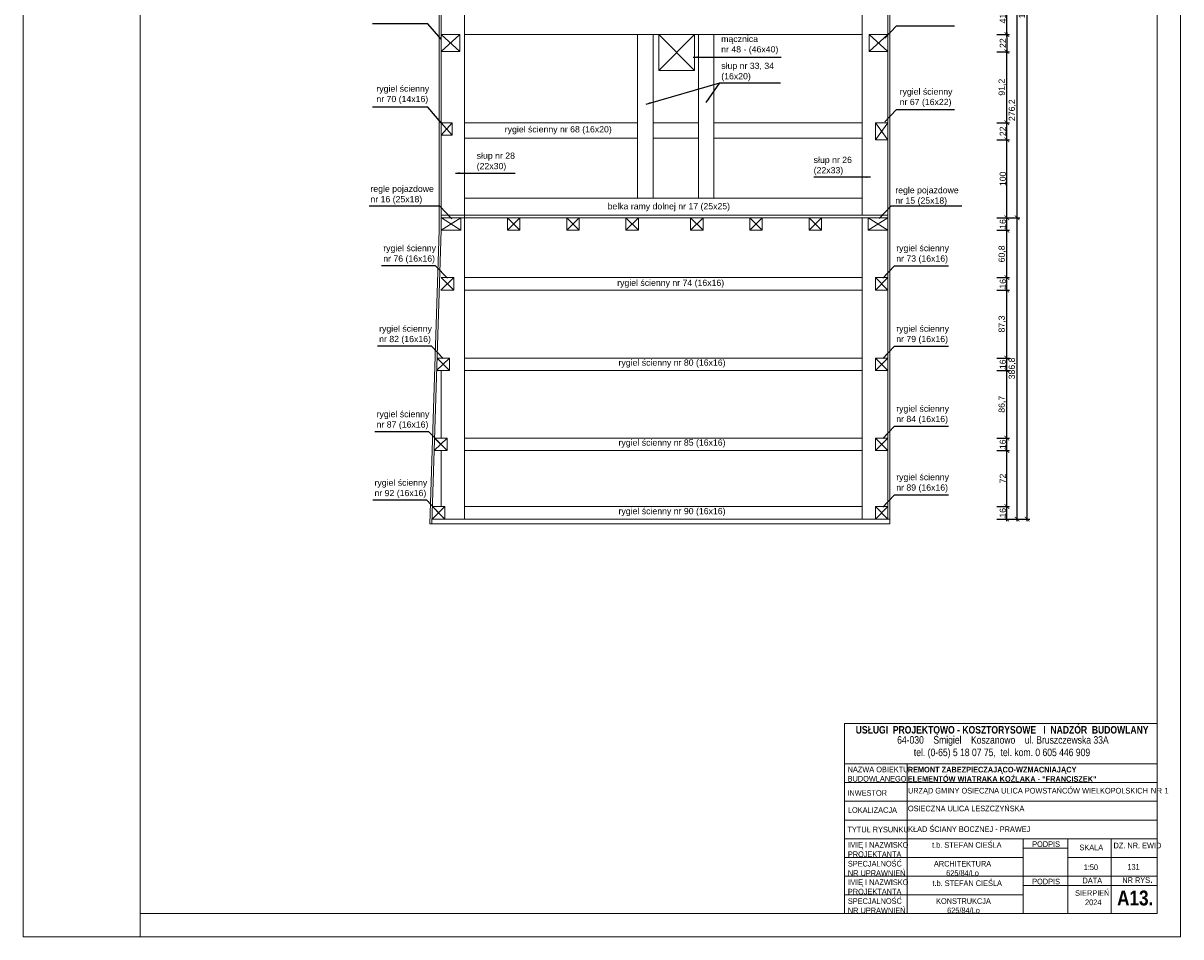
# Model space of a CAD drawing. Header units: millimetres. Extents: x -80660 to 263001, y 590205 to 619905.
# Tile 35 of 64: x 84238 to 99093, y 598905 to 610634. Entities that reach past the tile are written whole.
import ezdxf

# ---------------------------------------------------------------- set-up
doc = ezdxf.new("R2010")
doc.units = ezdxf.units.MM
doc.layers.add('l.c.9', color=3, linetype='Continuous', lineweight=9)
doc.styles.add('styl1', font='arial.ttf')
doc.dimstyles.new('stefan', dxfattribs={"dimtxt": 80, "dimasz": 60, "dimexe": 35, "dimexo": 0, "dimgap": 10, "dimtad": 1, "dimdec": 1, "dimlfac": 0.1, "dimtxsty": 'styl1', "dimblk": 'ARCHTICK', "dimcen": 2.5, "dimdle": 25, "dimadec": 0, "dimazin": 0, "dimtfac": 1, "dimtdec": 1, "dimtmove": 0, "dimatfit": 3, "dimfxl": 1, "dimarcsym": 0})

# ---------------------------------------------------------------- blocks, each defined once
blk = doc.blocks.new('_ArchTick')
at = {"color": 0, "const_width": 0.15}
blk.add_lwpolyline([(-0.5, -0.5), (0.5, 0.5)], dxfattribs=at)
blk = doc.blocks.new('*D871')
at = {"layer": 'Defpoints', "color": 0}
for p in [(96730, 604428), (96860, 604428), (96730, 604268)]:
    blk.add_point(p, dxfattribs=at)
at = {"layer": 'l.c.9', "color": 0, "lineweight": -2}
for p, q in [((96860, 604243), (96860, 604453)), ((96730, 604428), (96895, 604428)), ((96730, 604268), (96895, 604268))]:
    blk.add_line(p, q, dxfattribs=at)
at = {"layer": 'l.c.9', "color": 0, "lineweight": -2, "xscale": 60, "yscale": 60, "zscale": 60}
for p, rotation in [((96860, 604428), 90), ((96860, 604268), 270)]:
    blk.add_blockref('_ArchTick', p, dxfattribs=dict(at, rotation=rotation))
at = {"layer": 'l.c.9', "color": 0, "insert": (96809, 604348), "char_height": 80, "attachment_point": 5, "rotation": 90, "style": 'styl1'}
blk.add_mtext('16', dxfattribs=at)
blk = doc.blocks.new('*D872')
at = {"layer": 'Defpoints', "color": 0}
for p in [(96730, 605148), (96860, 605148), (96730, 604428)]:
    blk.add_point(p, dxfattribs=at)
at = {"layer": 'l.c.9', "color": 0, "lineweight": -2}
for p, q in [((96730, 605148), (96895, 605148)), ((96860, 604403), (96860, 605173)), ((96730, 604428), (96895, 604428))]:
    blk.add_line(p, q, dxfattribs=at)
at = {"layer": 'l.c.9', "color": 0, "lineweight": -2, "xscale": 60, "yscale": 60, "zscale": 60}
for p, rotation in [((96860, 605148), 90), ((96860, 604428), 270)]:
    blk.add_blockref('_ArchTick', p, dxfattribs=dict(at, rotation=rotation))
at = {"layer": 'l.c.9', "color": 0, "insert": (96809, 604788), "char_height": 80, "attachment_point": 5, "rotation": 90, "style": 'styl1'}
blk.add_mtext('72', dxfattribs=at)
blk = doc.blocks.new('*D873')
at = {"layer": 'Defpoints', "color": 0}
for p in [(96730, 605308), (96860, 605308), (96730, 605148)]:
    blk.add_point(p, dxfattribs=at)
at = {"layer": 'l.c.9', "color": 0, "lineweight": -2}
for p, q in [((96860, 605123), (96860, 605333)), ((96730, 605308), (96895, 605308)), ((96730, 605148), (96895, 605148))]:
    blk.add_line(p, q, dxfattribs=at)
at = {"layer": 'l.c.9', "color": 0, "lineweight": -2, "xscale": 60, "yscale": 60, "zscale": 60}
for p, rotation in [((96860, 605308), 90), ((96860, 605148), 270)]:
    blk.add_blockref('_ArchTick', p, dxfattribs=dict(at, rotation=rotation))
at = {"layer": 'l.c.9', "color": 0, "insert": (96809, 605228), "char_height": 80, "attachment_point": 5, "rotation": 90, "style": 'styl1'}
blk.add_mtext('16', dxfattribs=at)
blk = doc.blocks.new('*D874')
at = {"layer": 'Defpoints', "color": 0}
for p in [(96730, 606175), (96860, 606175), (96730, 605308)]:
    blk.add_point(p, dxfattribs=at)
at = {"layer": 'l.c.9', "color": 0, "lineweight": -2}
for p, q in [((96730, 606175), (96895, 606175)), ((96860, 605283), (96860, 606200)), ((96730, 605308), (96895, 605308))]:
    blk.add_line(p, q, dxfattribs=at)
at = {"layer": 'l.c.9', "color": 0, "lineweight": -2, "xscale": 60, "yscale": 60, "zscale": 60}
for p, rotation in [((96860, 606175), 90), ((96860, 605308), 270)]:
    blk.add_blockref('_ArchTick', p, dxfattribs=dict(at, rotation=rotation))
at = {"layer": 'l.c.9', "color": 0, "insert": (96801, 605742), "char_height": 80, "attachment_point": 5, "rotation": 90, "style": 'styl1'}
blk.add_mtext('86,7', dxfattribs=at)
blk = doc.blocks.new('*D875')
at = {"layer": 'Defpoints', "color": 0}
for p in [(96730, 606335), (96860, 606335), (96730, 606175)]:
    blk.add_point(p, dxfattribs=at)
at = {"layer": 'l.c.9', "color": 0, "lineweight": -2}
for p, q in [((96730, 606335), (96895, 606335)), ((96860, 606150), (96860, 606360)), ((96730, 606175), (96895, 606175))]:
    blk.add_line(p, q, dxfattribs=at)
at = {"layer": 'l.c.9', "color": 0, "lineweight": -2, "xscale": 60, "yscale": 60, "zscale": 60}
for p, rotation in [((96860, 606335), 90), ((96860, 606175), 270)]:
    blk.add_blockref('_ArchTick', p, dxfattribs=dict(at, rotation=rotation))
at = {"layer": 'l.c.9', "color": 0, "insert": (96809, 606255), "char_height": 80, "attachment_point": 5, "rotation": 90, "style": 'styl1'}
blk.add_mtext('16', dxfattribs=at)
blk = doc.blocks.new('*D876')
at = {"layer": 'Defpoints', "color": 0}
for p in [(96730, 607208), (96860, 607208), (96730, 606335)]:
    blk.add_point(p, dxfattribs=at)
at = {"layer": 'l.c.9', "color": 0, "lineweight": -2}
for p, q in [((96730, 607208), (96895, 607208)), ((96860, 606310), (96860, 607233)), ((96730, 606335), (96895, 606335))]:
    blk.add_line(p, q, dxfattribs=at)
at = {"layer": 'l.c.9', "color": 0, "lineweight": -2, "xscale": 60, "yscale": 60, "zscale": 60}
for p, rotation in [((96860, 607208), 90), ((96860, 606335), 270)]:
    blk.add_blockref('_ArchTick', p, dxfattribs=dict(at, rotation=rotation))
at = {"layer": 'l.c.9', "color": 0, "insert": (96801, 606772), "char_height": 80, "attachment_point": 5, "rotation": 90, "style": 'styl1'}
blk.add_mtext('87,3', dxfattribs=at)
blk = doc.blocks.new('*D877')
at = {"layer": 'Defpoints', "color": 0}
for p in [(96730, 607368), (96860, 607368), (96730, 607208)]:
    blk.add_point(p, dxfattribs=at)
at = {"layer": 'l.c.9', "color": 0, "lineweight": -2}
for p, q in [((96730, 607368), (96895, 607368)), ((96860, 607183), (96860, 607393)), ((96730, 607208), (96895, 607208))]:
    blk.add_line(p, q, dxfattribs=at)
at = {"layer": 'l.c.9', "color": 0, "lineweight": -2, "xscale": 60, "yscale": 60, "zscale": 60}
for p, rotation in [((96860, 607368), 90), ((96860, 607208), 270)]:
    blk.add_blockref('_ArchTick', p, dxfattribs=dict(at, rotation=rotation))
at = {"layer": 'l.c.9', "color": 0, "insert": (96809, 607288), "char_height": 80, "attachment_point": 5, "rotation": 90, "style": 'styl1'}
blk.add_mtext('16', dxfattribs=at)
blk = doc.blocks.new('*D878')
at = {"layer": 'Defpoints', "color": 0}
for p in [(96730, 607976), (96860, 607976), (96730, 607368)]:
    blk.add_point(p, dxfattribs=at)
at = {"layer": 'l.c.9', "color": 0, "lineweight": -2}
for p, q in [((96730, 607976), (96895, 607976)), ((96860, 607343), (96860, 608001)), ((96730, 607368), (96895, 607368))]:
    blk.add_line(p, q, dxfattribs=at)
at = {"layer": 'l.c.9', "color": 0, "lineweight": -2, "xscale": 60, "yscale": 60, "zscale": 60}
for p, rotation in [((96860, 607976), 90), ((96860, 607368), 270)]:
    blk.add_blockref('_ArchTick', p, dxfattribs=dict(at, rotation=rotation))
at = {"layer": 'l.c.9', "color": 0, "insert": (96801, 607672), "char_height": 80, "attachment_point": 5, "rotation": 90, "style": 'styl1'}
blk.add_mtext('60,8', dxfattribs=at)
blk = doc.blocks.new('*D879')
at = {"layer": 'Defpoints', "color": 0}
for p in [(96730, 608136), (96860, 608136), (96730, 607976)]:
    blk.add_point(p, dxfattribs=at)
at = {"layer": 'l.c.9', "color": 0, "lineweight": -2}
for p, q in [((96860, 607951), (96860, 608161)), ((96730, 608136), (96895, 608136)), ((96730, 607976), (96895, 607976))]:
    blk.add_line(p, q, dxfattribs=at)
at = {"layer": 'l.c.9', "color": 0, "lineweight": -2, "xscale": 60, "yscale": 60, "zscale": 60}
for p, rotation in [((96860, 608136), 90), ((96860, 607976), 270)]:
    blk.add_blockref('_ArchTick', p, dxfattribs=dict(at, rotation=rotation))
at = {"layer": 'l.c.9', "color": 0, "insert": (96809, 608056), "char_height": 80, "attachment_point": 5, "rotation": 90, "style": 'styl1'}
blk.add_mtext('16', dxfattribs=at)
blk = doc.blocks.new('*D880')
at = {"layer": 'Defpoints', "color": 0}
for p in [(96730, 609136), (96860, 609136), (96730, 608136)]:
    blk.add_point(p, dxfattribs=at)
at = {"layer": 'l.c.9', "color": 0, "lineweight": -2}
for p, q in [((96730, 609136), (96895, 609136)), ((96860, 608111), (96860, 609161)), ((96730, 608136), (96895, 608136))]:
    blk.add_line(p, q, dxfattribs=at)
at = {"layer": 'l.c.9', "color": 0, "lineweight": -2, "xscale": 60, "yscale": 60, "zscale": 60}
for p, rotation in [((96860, 609136), 90), ((96860, 608136), 270)]:
    blk.add_blockref('_ArchTick', p, dxfattribs=dict(at, rotation=rotation))
at = {"layer": 'l.c.9', "color": 0, "insert": (96809, 608636), "char_height": 80, "attachment_point": 5, "rotation": 90, "style": 'styl1'}
blk.add_mtext('100', dxfattribs=at)
blk = doc.blocks.new('*D881')
at = {"layer": 'Defpoints', "color": 0}
for p in [(96730, 609356), (96860, 609356), (96730, 609136)]:
    blk.add_point(p, dxfattribs=at)
at = {"layer": 'l.c.9', "color": 0, "lineweight": -2}
for p, q in [((96730, 609356), (96895, 609356)), ((96860, 609111), (96860, 609381)), ((96730, 609136), (96895, 609136))]:
    blk.add_line(p, q, dxfattribs=at)
at = {"layer": 'l.c.9', "color": 0, "lineweight": -2, "xscale": 60, "yscale": 60, "zscale": 60}
for p, rotation in [((96860, 609356), 90), ((96860, 609136), 270)]:
    blk.add_blockref('_ArchTick', p, dxfattribs=dict(at, rotation=rotation))
at = {"layer": 'l.c.9', "color": 0, "insert": (96809, 609246), "char_height": 80, "attachment_point": 5, "rotation": 90, "style": 'styl1'}
blk.add_mtext('22', dxfattribs=at)
blk = doc.blocks.new('*D882')
at = {"layer": 'Defpoints', "color": 0}
for p in [(96730, 610268), (96860, 610268), (96730, 609356)]:
    blk.add_point(p, dxfattribs=at)
at = {"layer": 'l.c.9', "color": 0, "lineweight": -2}
for p, q in [((96730, 610268), (96895, 610268)), ((96860, 609331), (96860, 610293)), ((96730, 609356), (96895, 609356))]:
    blk.add_line(p, q, dxfattribs=at)
at = {"layer": 'l.c.9', "color": 0, "lineweight": -2, "xscale": 60, "yscale": 60, "zscale": 60}
for p, rotation in [((96860, 610268), 90), ((96860, 609356), 270)]:
    blk.add_blockref('_ArchTick', p, dxfattribs=dict(at, rotation=rotation))
at = {"layer": 'l.c.9', "color": 0, "insert": (96801, 609812), "char_height": 80, "attachment_point": 5, "rotation": 90, "style": 'styl1'}
blk.add_mtext('91,2', dxfattribs=at)
blk = doc.blocks.new('*D883')
at = {"layer": 'Defpoints', "color": 0}
for p in [(96730, 610898), (96860, 610898), (96730, 610488)]:
    blk.add_point(p, dxfattribs=at)
at = {"layer": 'l.c.9', "color": 0, "lineweight": -2}
for p, q in [((96730, 610898), (96895, 610898)), ((96860, 610463), (96860, 610923)), ((96730, 610488), (96895, 610488))]:
    blk.add_line(p, q, dxfattribs=at)
at = {"layer": 'l.c.9', "color": 0, "lineweight": -2, "xscale": 60, "yscale": 60, "zscale": 60}
for p, rotation in [((96860, 610898), 90), ((96860, 610488), 270)]:
    blk.add_blockref('_ArchTick', p, dxfattribs=dict(at, rotation=rotation))
at = {"layer": 'l.c.9', "color": 0, "insert": (96809, 610693), "char_height": 80, "attachment_point": 5, "rotation": 90, "style": 'styl1'}
blk.add_mtext('41', dxfattribs=at)
blk = doc.blocks.new('*D893')
at = {"layer": 'Defpoints', "color": 0}
for p in [(96860, 610898), (96860, 608136), (96990, 608136)]:
    blk.add_point(p, dxfattribs=at)
at = {"layer": 'l.c.9', "color": 0, "lineweight": -2}
for p, q in [((96860, 610898), (97025, 610898)), ((96990, 610923), (96990, 608111)), ((96860, 608136), (97025, 608136))]:
    blk.add_line(p, q, dxfattribs=at)
at = {"layer": 'l.c.9', "color": 0, "lineweight": -2, "xscale": 60, "yscale": 60, "zscale": 60}
for p, rotation in [((96990, 610898), 90), ((96990, 608136), 270)]:
    blk.add_blockref('_ArchTick', p, dxfattribs=dict(at, rotation=rotation))
at = {"layer": 'l.c.9', "color": 0, "insert": (96931, 609517), "char_height": 80, "attachment_point": 5, "rotation": 90, "style": 'styl1'}
blk.add_mtext('276,2', dxfattribs=at)
blk = doc.blocks.new('*D894')
at = {"layer": 'Defpoints', "color": 0}
for p in [(96860, 608136), (96860, 604268), (96990, 604268)]:
    blk.add_point(p, dxfattribs=at)
at = {"layer": 'l.c.9', "color": 0, "lineweight": -2}
for p, q in [((96990, 608161), (96990, 604243)), ((96860, 608136), (97025, 608136)), ((96860, 604268), (97025, 604268))]:
    blk.add_line(p, q, dxfattribs=at)
at = {"layer": 'l.c.9', "color": 0, "lineweight": -2, "xscale": 60, "yscale": 60, "zscale": 60}
for p, rotation in [((96990, 608136), 90), ((96990, 604268), 270)]:
    blk.add_blockref('_ArchTick', p, dxfattribs=dict(at, rotation=rotation))
at = {"layer": 'l.c.9', "color": 0, "insert": (96931, 606202), "char_height": 80, "attachment_point": 5, "rotation": 90, "style": 'styl1'}
blk.add_mtext('386,8', dxfattribs=at)
blk = doc.blocks.new('*D895')
at = {"layer": 'Defpoints', "color": 0}
for p in [(96990, 617464), (97120, 617464), (96990, 604268)]:
    blk.add_point(p, dxfattribs=at)
at = {"layer": 'l.c.9', "color": 0, "lineweight": -2}
for p, q in [((96990, 617464), (97155, 617464)), ((97120, 604243), (97120, 617489)), ((96990, 604268), (97155, 604268))]:
    blk.add_line(p, q, dxfattribs=at)
at = {"layer": 'l.c.9', "color": 0, "lineweight": -2, "xscale": 60, "yscale": 60, "zscale": 60}
for p, rotation in [((97120, 617464), 90), ((97120, 604268), 270)]:
    blk.add_blockref('_ArchTick', p, dxfattribs=dict(at, rotation=rotation))
at = {"layer": 'l.c.9', "color": 0, "insert": (97061, 610866), "char_height": 80, "attachment_point": 5, "rotation": 90, "style": 'styl1'}
blk.add_mtext('1319,6', dxfattribs=at)
blk = doc.blocks.new('*D896')
at = {"layer": 'Defpoints', "color": 0}
for p in [(96730, 610488), (96730, 610268), (96860, 610268)]:
    blk.add_point(p, dxfattribs=at)
at = {"layer": 'l.c.9', "color": 0, "lineweight": -2}
for p, q in [((96730, 610488), (96895, 610488)), ((96860, 610513), (96860, 610243)), ((96730, 610268), (96895, 610268))]:
    blk.add_line(p, q, dxfattribs=at)
at = {"layer": 'l.c.9', "color": 0, "lineweight": -2, "xscale": 60, "yscale": 60, "zscale": 60}
for p, rotation in [((96860, 610488), 90), ((96860, 610268), 270)]:
    blk.add_blockref('_ArchTick', p, dxfattribs=dict(at, rotation=rotation))
at = {"layer": 'l.c.9', "color": 0, "insert": (96809, 610378), "char_height": 80, "attachment_point": 5, "rotation": 90, "style": 'styl1'}
blk.add_mtext('22', dxfattribs=at)

msp = doc.modelspace()

# ---------------------------------------------------------------- linework, layer by layer
at = {"layer": 'l.c.9', "color": 0}
for p, q in [((84237.95, 619904.52), (84237.95, 598904.52)), ((99087.96, 619904.52), (99087.96, 598904.52)), ((98787.96, 619504.52), (98787.96, 599204.52)), ((85737.95, 613754.52), (85737.95, 598904.52)), ((95332.64, 604268.35), (95332.64, 613523.35)), ((89577.64, 613023.35), (89577.64, 607976.35)), ((89602.64, 613023.35), (89602.64, 607976.35)), ((89902.64, 604268.35), (89902.64, 613023.35)), ((95002.64, 613023.35), (95002.64, 608168.35)), ((95357.64, 613023.35), (95357.64, 604208.35)), ((89842.64, 610488.35), (89602.64, 610268.35)), ((89602.64, 610488.35), (89842.64, 610268.35)), ((89842.64, 610488.35), (89602.64, 610488.35)), ((89842.64, 610268.35), (89842.64, 610488.35)), ((89902.64, 610488.35), (95002.64, 610488.35)), ((92122.41, 608386.35), (92122.41, 610488.35)), ((92322.41, 608386.35), (92322.41, 610488.35)), ((92392.64, 610488.35), (92852.64, 610488.35)), ((92392.64, 610028.35), (92392.64, 610488.35)), ((92392.64, 610488.35), (92852.64, 610028.35)), ((92852.64, 610488.35), (92392.64, 610028.35)), ((92852.64, 610028.35), (92852.64, 610488.35)), ((92902.41, 608386.35), (92902.41, 610488.35)), ((93102.41, 608386.35), (93102.41, 610488.35)), ((95332.64, 610488.35), (95092.64, 610268.35)), ((95092.64, 610488.35), (95332.64, 610268.35)), ((95092.64, 610488.35), (95332.64, 610488.35)), ((95092.64, 610488.35), (95092.64, 610268.35)), ((89842.64, 610268.35), (89602.64, 610268.35)), ((95092.64, 610268.35), (95332.64, 610268.35)), ((92392.64, 610028.35), (92852.64, 610028.35)), ((89742.64, 609356.35), (89602.64, 609356.35)), ((89742.64, 609356.35), (89602.64, 609196.35)), ((89742.64, 609196.35), (89602.64, 609356.35)), ((89742.64, 609356.35), (89742.64, 609196.35)), ((92122.41, 609356.35), (89902.64, 609356.35)), ((92902.41, 609356.35), (92322.41, 609356.35)), ((95002.64, 609356.35), (93102.41, 609356.35)), ((95332.64, 609356.35), (95172.64, 609356.35)), ((95172.64, 609356.35), (95172.64, 609136.35)), ((95172.64, 609356.35), (95332.64, 609136.35)), ((95172.64, 609136.35), (95332.64, 609356.35)), ((89742.64, 609196.35), (89602.64, 609196.35)), ((92122.41, 609156.35), (89902.64, 609156.35)), ((92902.41, 609156.35), (92322.41, 609156.35)), ((95002.64, 609156.35), (93102.41, 609156.35)), ((95332.64, 609136.35), (95172.64, 609136.35)), ((89902.64, 608386.35), (95002.64, 608386.35)), ((89602.64, 608168.35), (95332.64, 608168.35)), ((89602.64, 608136.35), (89852.64, 608136.35)), ((89852.64, 608136.35), (89602.64, 607976.35)), ((89607.77, 608136.35), (89852.64, 607976.35)), ((89852.64, 608136.35), (89852.64, 607976.35)), ((89852.64, 608136.35), (95082.64, 608136.35)), ((90452.64, 607976.35), (90452.64, 608136.35)), ((90452.64, 608136.35), (90612.64, 607976.35)), ((90452.64, 607976.35), (90612.64, 608136.35)), ((90612.64, 607976.35), (90612.64, 608136.35)), ((91212.64, 607976.35), (91212.64, 608136.35)), ((91212.64, 607976.35), (91372.64, 608136.35)), ((91212.64, 608136.35), (91372.64, 607976.35)), ((91372.64, 607976.35), (91372.64, 608136.35)), ((91972.64, 608136.35), (91972.64, 607976.35)), ((91972.64, 608136.35), (92132.64, 607976.35)), ((91972.64, 607976.35), (92132.64, 608136.35)), ((92132.64, 608136.35), (92132.64, 607976.35)), ((92802.64, 607976.35), (92802.64, 608136.35)), ((92802.64, 608136.35), (92962.64, 607976.35)), ((92802.64, 607976.35), (92962.64, 608136.35)), ((92962.64, 607976.35), (92962.64, 608136.35)), ((93562.64, 608136.35), (93562.64, 607976.35)), ((93562.64, 607976.35), (93722.64, 608136.35)), ((93562.64, 608136.35), (93722.64, 607976.35)), ((93722.64, 608136.35), (93722.64, 607976.35)), ((94322.64, 607976.35), (94322.64, 608136.35)), ((94322.64, 608136.35), (94482.64, 607976.35)), ((94322.64, 607976.35), (94482.64, 608136.35)), ((94482.64, 607976.35), (94482.64, 608136.35)), ((95002.64, 608136.35), (95002.64, 604268.35)), ((95082.64, 607976.35), (95082.64, 608136.35)), ((95082.64, 608136.35), (95332.64, 607976.35)), ((95082.64, 607976.35), (95332.64, 608136.35)), ((95082.64, 608136.35), (95332.64, 608136.35)), ((89577.64, 607976.35), (89456.74, 604208.35)), ((89602.64, 607976.35), (89481.76, 604208.35)), ((89602.64, 607976.35), (89852.64, 607976.35)), ((90452.64, 607976.35), (90612.64, 607976.35)), ((91212.64, 607976.35), (91372.64, 607976.35)), ((91972.64, 607976.35), (92132.64, 607976.35)), ((92802.64, 607976.35), (92962.64, 607976.35)), ((93562.64, 607976.35), (93722.64, 607976.35)), ((94322.64, 607976.35), (94482.64, 607976.35)), ((95082.64, 607976.35), (95332.64, 607976.35)), ((89762.64, 607368.12), (89596.45, 607208.12)), ((89602.64, 607368.12), (89762.64, 607368.12)), ((89602.64, 607368.12), (89762.64, 607208.12)), ((89762.64, 607368.12), (89762.64, 607208.12)), ((89902.64, 607368.12), (95002.64, 607368.12)), ((95172.64, 607368.12), (95332.64, 607368.12)), ((95172.64, 607208.12), (95172.64, 607368.12)), ((95172.64, 607208.12), (95332.64, 607368.12)), ((95172.64, 607368.12), (95332.64, 607208.12)), ((89762.64, 607208.12), (89596.45, 607208.12)), ((89902.64, 607208.12), (95002.64, 607208.12)), ((95172.64, 607208.12), (95332.64, 607208.12)), ((89709.98, 606334.97), (89543.79, 606174.97)), ((89549.98, 606334.97), (89709.98, 606174.97)), ((89549.98, 606334.97), (89709.98, 606334.97)), ((89709.98, 606334.97), (89709.98, 606174.97)), ((89902.64, 606334.97), (95002.64, 606334.97)), ((95172.64, 606334.97), (95332.64, 606334.97)), ((95172.64, 606174.97), (95172.64, 606334.97)), ((95172.64, 606334.97), (95332.64, 606174.97)), ((95172.64, 606174.97), (95332.64, 606334.97)), ((89709.98, 606174.97), (89543.79, 606174.97)), ((89602.64, 605308.35), (89602.64, 606174.97)), ((89902.64, 606174.97), (95002.64, 606174.97)), ((95172.64, 606174.97), (95332.64, 606174.97)), ((89677.05, 605308.35), (89510.85, 605148.35)), ((89517.05, 605308.35), (89677.05, 605308.35)), ((89517.05, 605308.35), (89677.05, 605148.35)), ((89677.05, 605308.35), (89677.05, 605148.35)), ((89902.64, 605308.35), (95002.64, 605308.35)), ((95172.64, 605308.35), (95332.64, 605308.35)), ((95172.64, 605148.35), (95172.64, 605308.35)), ((95172.64, 605308.35), (95332.64, 605148.35)), ((95172.64, 605148.35), (95332.64, 605308.35)), ((89677.05, 605148.35), (89511.91, 605148.35)), ((89602.64, 604428.35), (89602.64, 605148.35)), ((89902.64, 605148.35), (95002.64, 605148.35)), ((95172.64, 605148.35), (95332.64, 605148.35)), ((89650.28, 604428.35), (89484.08, 604268.35)), ((89490.28, 604428.35), (89650.28, 604428.35)), ((89490.28, 604428.35), (89650.28, 604268.35)), ((89650.28, 604428.35), (89650.28, 604268.35)), ((89902.64, 604428.35), (95002.64, 604428.35)), ((95172.64, 604268.35), (95172.64, 604428.35)), ((95172.64, 604428.35), (95332.64, 604428.35)), ((95172.64, 604428.35), (95332.64, 604268.35)), ((95332.64, 604428.35), (95172.64, 604268.35)), ((95357.64, 604208.35), (89456.74, 604208.35)), ((89484.08, 604268.35), (90322.64, 604268.35)), ((90322.64, 604268.35), (95082.64, 604268.35)), ((95082.64, 604268.35), (95357.64, 604268.35)), ((98787.96, 601644.65), (94776.92, 601644.65)), ((94776.92, 601644.65), (94776.92, 599204.52)), ((98787.96, 601644.65), (98787.96, 599204.52)), ((98787.96, 601644.65), (98787.96, 599204.52)), ((98787.96, 601644.65), (98787.96, 599204.52)), ((94776.92, 601124.52), (98787.96, 601124.52)), ((95579.35, 601124.52), (95579.35, 599204.52)), ((94776.92, 600884.52), (98787.96, 600884.52)), ((94776.92, 600644.52), (98787.96, 600644.52)), ((94776.92, 600404.52), (98787.96, 600404.52)), ((94776.92, 600164.52), (98787.96, 600164.52)), ((97071.62, 600164.52), (97071.62, 599204.52)), ((97643.28, 600164.52), (97643.28, 599204.52)), ((98200.57, 600164.52), (98200.57, 599204.52)), ((97071.62, 600044.52), (97643.28, 600044.52)), ((94776.92, 599924.52), (97071.62, 599924.52)), ((97643.28, 599924.52), (98787.96, 599924.52)), ((94776.92, 599684.52), (98787.96, 599684.52)), ((97071.62, 599564.52), (98787.96, 599564.52)), ((94776.92, 599444.52), (97071.62, 599444.52)), ((98787.96, 599204.52), (85737.95, 599204.52)), ((94776.92, 599204.52), (98787.96, 599204.52)), ((99087.96, 598904.52), (84237.95, 598904.52)), ((99087.96, 598904.52), (84237.96, 598904.52)), ((91662.96, 598904.52), (84237.96, 598904.52))]:
    msp.add_line(p, q, dxfattribs=at)

# ---------------------------------------------------------------- texts
at = {"layer": 'l.c.9', "color": 0, "attachment_point": 1}
for s, insert, char_height, width in [('{\\fArial|b0|i0|c238|p34;mącznica \\Pnr 48 - (46x40)}', (93194.99, 610471.77), 80, 2924.252), ('{\\fArial|b0|i0|c238|p34; \\Psłup nr 33, 34\\P(16x20)}', (93195.82, 610259.64), 80, 2924.252), ('{\\fArial|b0|i0|c238|p34;rygiel ścienny \\Pnr 70 (14x16)}', (88770.83, 609833.67), 80, 2924.252), ('{\\fArial|b0|i0|c238|p34;rygiel ścienny \\Pnr 67 (16x22)}', (95485.02, 609795.51), 80, 2924.252), ('{\\fArial|b0|i0|c238|p34;rygiel ścienny nr 68 (16x20)}', (90417.95, 609311.62), 80, 2924.252), ('{\\fArial|b0|i0|c238|p34;słup nr 28\\P(22x30)}', (90057.74, 608972.95), 80, 2924.252), ('{\\fArial|b0|i0|c238|p34;słup nr 26\\P(22x33)}', (94381.33, 608919.47), 80, 2924.252), ('{\\fArial|b0|i0|c238|p34;regle pojazdowe \\Pnr 16 (25x18)}', (88694, 608547.73), 80, 2924.252), ('{\\fArial|b0|i0|c238|p34;regle pojazdowe \\Pnr 15 (25x18)}', (95428.84, 608530.19), 80, 2924.252), ('{\\fArial|b0|i0|c238|p34;belka ramy dolnej nr 17 (25x25)}', (91736.97, 608323.71), 80, 2924.252), ('{\\fArial|b0|i0|c238|p34;rygiel ścienny \\Pnr 76 (16x16)}', (88858.35, 607785.95), 80, 2924.252), ('{\\fArial|b0|i0|c238|p34;rygiel ścienny \\Pnr 73 (16x16)}', (95440.79, 607785.95), 80, 2924.252), ('{\\fArial|b0|i0|c238|p34;rygiel ścienny nr 74 (16x16)}', (91860.17, 607340.81), 80, 2924.252), ('{\\fArial|b0|i0|c238|p34;rygiel ścienny \\Pnr 82 (16x16)}', (88805.7, 606752.8), 80, 2924.252), ('{\\fArial|b0|i0|c238|p34;rygiel ścienny \\Pnr 79 (16x16)}', (95440.79, 606752.8), 80, 2924.252), ('{\\fArial|b0|i0|c238|p34;rygiel ścienny nr 80 (16x16)}', (91877.6, 606316.65), 80, 2924.252), ('{\\fArial|b0|i0|c238|p34;rygiel ścienny \\Pnr 87 (16x16)}', (88772.99, 605655.52), 80, 2924.252), ('{\\fArial|b0|i0|c238|p34;rygiel ścienny \\Pnr 84 (16x16)}', (95440.79, 605726.18), 80, 2924.252), ('{\\fArial|b0|i0|c238|p34;rygiel ścienny nr 85 (16x16)}', (91877.6, 605290.02), 80, 2924.252), ('{\\fArial|b0|i0|c238|p34;rygiel ścienny \\Pnr 92 (16x16)}', (88746.21, 604775.52), 80, 2924.252), ('{\\fArial|b0|i0|c238|p34;rygiel ścienny \\Pnr 89 (16x16)}', (95440.79, 604846.18), 80, 2924.252), ('{\\fArial|b0|i0|c238|p34;rygiel ścienny nr 90 (16x16)}', (91877.6, 604410.02), 80, 2924.252), ('{\\fArial Narrow|b0|i0|c238|p34;64-030    Śmigiel    Koszanowo    ul. Bruszczewska 33A\\P       tel. (0-65) 5 18 07 75,  tel. kom. 0 605 446 909}', (95452.62, 601480.88), 96, 4580.4641), ('\\pxse0.83333;{\\fArial Narrow|b0|i0|c238|p34;NAZWA OBIEKTU\\PBUDOWLANEGO}', (94817.03, 601089.98), 72, 1008.2239), ('\\pxse0.83333;{\\fArial Narrow|b0|i0|c238|p34;INWESTOR}', (94813.96, 600787.61), 72, 1008.2239), ('{\\fArial Narrow|b0|i0|c238|p34;\\H0.75x;URZĄD GMINY OSIECZNA ULICA POWSTAŃCÓW WIELKOPOLSKICH\\fArial|b1|i0|c238|p34;\\H1.3334x; \\fArial|b0|i0|c238|p34;\\H0.749963x;NR 1\\fArial|b1|i0|c238|p34;\\H1.3334x;  }', (95591, 600816.93), 96, 5186.1333), ('{\\fArial Narrow|b0|i0|c238|p34;\\H0.75x;OSIECZNA ULICA LESZCZYŃSKA\\fArial|b1|i0|c238|p34;\\H1.3333x;       }', (95590.32, 600588.65), 96, 5186.1333), ('{\\fArial Narrow|b0|i0|c238|p34;LOKALIZACJA}', (94820.76, 600568.54), 72, 1008.2239), ('{\\fArial Narrow|b0|i0|c238|p34;TYTUŁ RYSUNKU}', (94814.17, 600317.98), 72, 1008.2239), ('\\pxse0.83333;{\\fArial Narrow|b0|i0|c238|p34;IMIĘ I NAZWISKO\\P\\pse0.83333;PROJEKTANTA}', (94820.47, 600121.08), 72, 1008.2239), ('{\\fArial Narrow|b0|i0|c238|p34;PODPIS}', (97185.45, 600130.97), 72, 586.9248), ('{\\fArial Narrow|b0|i0|c238|p34;SKALA}', (97791.93, 600088.82), 72, 1008.2239), ('{\\fArial|b1|i0|c238|p34;              \\fArial Narrow|b1|i0|c238|p34;   \\fArial Narrow|b0|i0|c238|p34; \\H0.75x; DZ. NR. EWID }', (97559.07, 600113.39), 96, 5186.1333), ('\\pxse0.83333;{\\fArial Narrow|b0|i0|c238|p34;SPECJALNOŚĆ\\PNR UPRAWNIEŃ}', (94820.23, 599879.8), 72, 1008.2239), ('{\\fArial Narrow|b0|i0|c238|p34;131}', (98406.35, 599838.85), 72, 5186.1333), ('{\\fArial Narrow|b0|i0|c238|p34;1:50}', (97846.26, 599834.13), 72, 389.7936), ('{\\fArial Narrow|b0|i0|c238|p34;\\H0.75x;NR RYS}.', (98341.49, 599693.3), 96, 638.9588), ('\\pxse0.83333;{\\fArial Narrow|b0|i0|c238|p34;IMIĘ I NAZWISKO\\P\\pse0.83333;PROJEKTANTA}', (94820.47, 599641.08), 72, 1008.2239), ('{\\fArial Narrow|b0|i0|c238|p34;PODPIS}', (97185.45, 599650.97), 72, 586.9248), ('{\\fArial Narrow|b0|i0|c238|p34;DATA}', (97831.14, 599663.26), 72, 1008.2239), ('\\pxse0.83333;{\\fArial Narrow|b0|i0|c238|p34;SPECJALNOŚĆ\\PNR UPRAWNIEŃ}', (94820.23, 599399.8), 72, 1008.2239), ('{\\fArial|b1|i0|c238|p34;  \\fArial Narrow|b0|i0|c238|p34;SIERPIEŃ\\P       2024}', (97679.95, 599503.58), 72, 1134.6824), ('{\\fArial Narrow|b1|i0|c238|p34;A13.}', (98274.88, 599499.55), 192, 3332.2667)]:
    msp.add_mtext(s, dxfattribs=dict(at, insert=insert, char_height=char_height, width=width))
at = {"layer": 'l.c.9', "color": 0}
for s, insert, char_height, attachment_point in [('{\\fArial Narrow|b1|i0|c238|p34;USŁUGI  PROJEKTOWO - KOSZTORYSOWE   I  NADZÓR  BUDOWLANY\\fArial Narrow|b0|i0|c238|p34;  \\P                              }', (94920.73, 601610.28), 96, 1), ('{\\fArial|b1|i0|c238|p34;\\P\\pxse0.8125;\\fArial Narrow|b1|i0|c238|p34;\\H0.9x;REMONT ZABEZPIECZAJĄCO-WZMACNIAJĄCY\\PELEMENTÓW WIATRAKA KOŹLAKA - "FRANCISZEK"}', (95588.32, 601220.74), 80, 1), ('{\\fArial Narrow|b0|i0|c238|p34;KŁAD ŚCIANY BOCZNEJ - PRAWEJ}', (95593.46, 600322.87), 72, 1), ('{\\fArial Narrow|b0|i0|c238|p34;t.b. STEFAN CIEŚLA}', (95900.58, 600119.72), 72, 1), ('\\P\\pxse0.83333;{\\fArial Narrow|b0|i0|c238|p34;ARCHITEKTURA\\P625/84/Lo}', (96291.3, 599842.95), 72, 5), ('{\\fArial Narrow|b0|i0|c238|p34;t.b. STEFAN CIEŚLA}', (95905.47, 599629.06), 72, 1), ('\\P\\pxse0.83333;{\\fArial Narrow|b0|i0|c238|p34;KONSTRUKCJA\\P625/84/Lo}', (96303.72, 599363.7), 72, 5)]:
    msp.add_mtext(s, dxfattribs=dict(at, insert=insert, char_height=char_height, attachment_point=attachment_point))

# ---------------------------------------------------------------- dimensions: what is measured, and where the dimension line sits
for base, p1, p2, picture, middle in [((97119.51, 617464.42), (96989.51, 604268.35), (96989.51, 617464.42), '*D895', (97061.44, 610866.38)), ((96859.51, 610268.35), (96729.51, 610488.35), (96729.51, 610268.35), '*D896', (96809.35, 610378.35)), ((96859.51, 604428.35), (96729.51, 604268.35), (96729.51, 604428.35), '*D871', (96808.67, 604348.35))]:
    dim = msp.add_linear_dim(base=base, p1=p1, p2=p2, angle=90, dimstyle='stefan', dxfattribs=at)
    dim.commit()
    dim.dimension.update_dxf_attribs({"geometry": picture, "text_midpoint": middle})
for base, p1, p2, picture, middle in [((96859.51, 610898.35), (96729.51, 610488.35), (96729.51, 610898.35), '*D883', (96809.35, 610693.35)), ((96989.51, 608136.35), (96859.51, 610898.35), (96859.51, 608136.35), '*D893', (96931.44, 609517.35)), ((96859.51, 610268.35), (96729.51, 609356.35), (96729.51, 610268.35), '*D882', (96801.44, 609812.35)), ((96859.51, 609356.35), (96729.51, 609136.35), (96729.51, 609356.35), '*D881', (96809.35, 609246.35)), ((96859.51, 609136.35), (96729.51, 608136.35), (96729.51, 609136.35), '*D880', (96808.67, 608636.35)), ((96859.51, 608136.35), (96729.51, 607976.35), (96729.51, 608136.35), '*D879', (96808.67, 608056.35)), ((96989.51, 604268.35), (96859.51, 608136.35), (96859.51, 604268.35), '*D894', (96931.44, 606202.35)), ((96859.51, 607976.35), (96729.51, 607368.12), (96729.51, 607976.35), '*D878', (96801.44, 607672.23)), ((96859.51, 607368.12), (96729.51, 607208.12), (96729.51, 607368.12), '*D877', (96808.67, 607288.12)), ((96859.51, 607208.12), (96729.51, 606334.97), (96729.51, 607208.12), '*D876', (96801.44, 606771.55)), ((96859.51, 606334.97), (96729.51, 606174.97), (96729.51, 606334.97), '*D875', (96808.67, 606254.97)), ((96859.51, 606174.97), (96729.51, 605308.35), (96729.51, 606174.97), '*D874', (96801.44, 605741.66)), ((96859.51, 605308.35), (96729.51, 605148.35), (96729.51, 605308.35), '*D873', (96808.67, 605228.35)), ((96859.51, 605148.35), (96729.51, 604428.35), (96729.51, 605148.35), '*D872', (96809.35, 604788.35))]:
    dim = msp.add_linear_dim(base=base, p1=p1, p2=p2, angle=90, dimstyle='stefan', override={"dimtmove": 1}, dxfattribs=at)
    dim.commit()
    dim.dimension.update_dxf_attribs({"geometry": picture, "text_midpoint": middle})

# ---------------------------------------------------------------- leaders
for points in [[(89602.64, 610428.35), (89429.32, 610626.43), (88721.65, 610626.43)], [(95293.96, 610440.3), (95445.78, 610599.45), (96188.58, 610599.45)], [(92833.74, 610198.4), (93964.06, 610198.4)], [(92230.37, 609595.77), (93178.05, 609866.38), (93957.76, 609866.38)], [(93002.05, 609613.81), (93178.05, 609866.38)], [(89602.64, 609356.35), (89429.32, 609554.43), (88721.65, 609554.43)], [(95293.96, 609368.3), (95445.78, 609527.45), (96188.58, 609527.45)], [(89783.42, 608710.45), (90552.95, 608710.45)], [(95111.27, 608656.56), (94381.33, 608656.56)], [(89737.68, 608123.62), (89585.85, 608282.77), (88678.4, 608282.77)], [(95222.17, 608128.52), (95373.99, 608287.67), (96281.44, 608287.67)], [(89680.9, 607360.29), (89529.08, 607519.45), (88836.55, 607519.45)], [(95267.17, 607360.29), (95418.99, 607519.45), (96111.52, 607519.45)], [(89628.24, 606327.15), (89476.42, 606486.3), (88783.89, 606486.3)], [(95267.17, 606327.15), (95418.99, 606486.3), (96111.52, 606486.3)], [(89595.53, 605229.86), (89443.71, 605389.02), (88751.18, 605389.02)], [(95267.17, 605300.52), (95418.99, 605459.67), (96111.52, 605459.67)], [(89568.76, 604349.86), (89416.94, 604509.02), (88724.41, 604509.02)], [(95267.17, 604420.52), (95418.99, 604579.67), (96111.52, 604579.67)]]:
    msp.add_leader(points, dimstyle='stefan', override={"dimgap": 10, "dimtad": 0}, dxfattribs=at)

doc.saveas('drawing.dxf')
